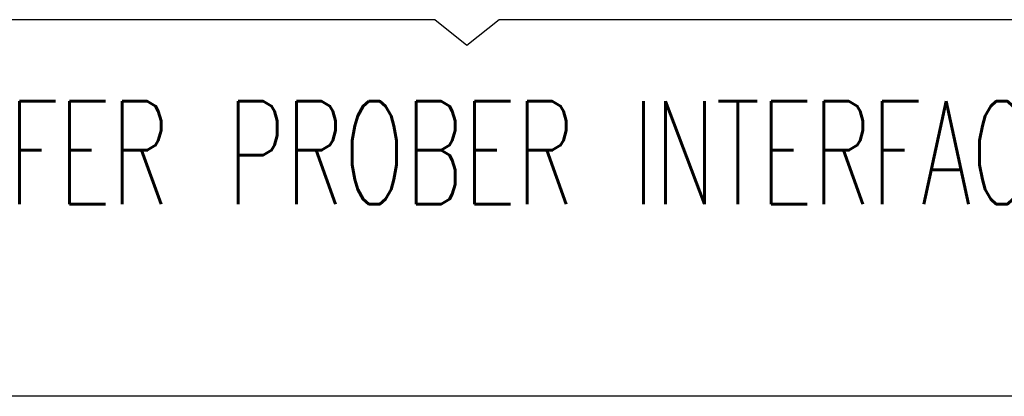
# Model space of a CAD drawing. Extents: x -1763 to 4575, y -3429 to 1051.
# Tile 92 of 193: x 3079 to 3232, y -2620 to -2561. Entities that reach past the tile are written whole.
import ezdxf

# ---------------------------------------------------------------- set-up
doc = ezdxf.new("R2010")
doc.units = 0
doc.layers.add('1', color=7, linetype='CONTINUOUS')
doc.styles.add('CONVERTER_2', font='txt.shx', dxfattribs={"width": 0.63})

# ---------------------------------------------------------------- blocks, each defined once
blk = doc.blocks.new('TEXT__453', base_point=(-2000, -2800))
at = {"layer": '1', "color": 1, "linetype": 'CONTINUOUS'}
blk.add_line((4500, -2620), (-700, -2620), dxfattribs=at)
blk = doc.blocks.new('Z-STACK', base_point=(-660.97, -2613.08))
at = {"layer": '1', "color": 1, "linetype": 'CONTINUOUS'}
for p, q in [((3143.4, -2561.43), (2939.74, -2561.43)), ((3148.4, -2565.43), (3143.4, -2561.43)), ((3153.4, -2561.43), (3148.4, -2565.43)), ((3357.06, -2561.43), (3153.4, -2561.43))]:
    blk.add_line(p, q, dxfattribs=at)
at = {"layer": '1', "color": 1, "style": 'CONVERTER_2', "width": 0.63}
blk.add_text('12" WAFER PROBER INTERFACE WITH POGO TOWER', height=16, dxfattribs=at).set_placement((3025.75, -2590.11))

msp = doc.modelspace()

# ---------------------------------------------------------------- block references
at = {"layer": '1'}
for name, p in [('TEXT__453', (-2000, -2800)), ('Z-STACK', (-660.97, -2613.08))]:
    msp.add_blockref(name, p, dxfattribs=at)

doc.saveas('drawing.dxf')
